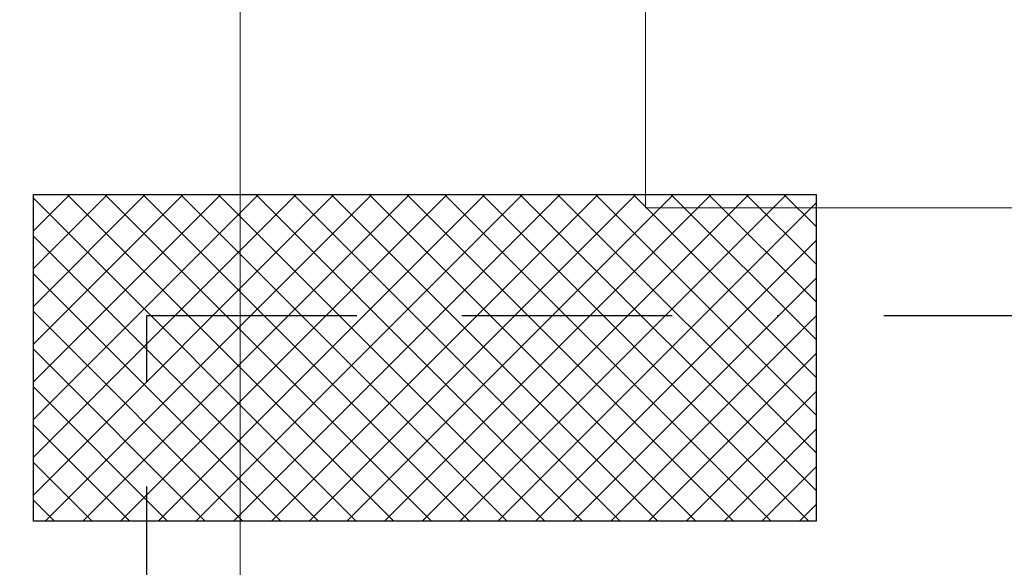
# Model space of a CAD drawing. Header units: centimetres. Extents: x -16053 to 7031, y -7778 to 254.
# Tile 21 of 256: x -12417 to -12359, y -5248 to -5216. Entities that reach past the tile are written whole.
import ezdxf

# ---------------------------------------------------------------- set-up
doc = ezdxf.new("R2010")
doc.units = ezdxf.units.CM
doc.header["$MEASUREMENT"] = 0
doc.linetypes.add('BORDER', pattern=[1.75, 0.5, -0.25, 0.5, -0.25, 0, -0.25])
doc.layers.add('ELEKTRYKA', color=1, linetype='CONTINUOUS')
doc.layers.add('UPS_ELEM', color=247, linetype='CONTINUOUS')
doc.layers.add('IS_szafki hydrantowe', color=30, linetype='CONTINUOUS', lineweight=0)
doc.layers.add('konstrukcja', color=250, linetype='CONTINUOUS', lineweight=15)

msp = doc.modelspace()

# ---------------------------------------------------------------- hatches: boundary and pattern name
at = {"layer": 'UPS_ELEM'}
h = msp.add_hatch(dxfattribs=at)
h.set_pattern_fill('ANSI37', color=256, scale=0.5, style=0)
h.set_pattern_definition([(45, (206782.2816, -110211.9709), (-1.122532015, 1.122532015), []), (135, (206782.2816, -110211.9709), (-1.122532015, -1.122532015), [])])
h.paths.add_polyline_path([(-12416.636, -5225.962), (-12370.06, -5225.962), (-12370.06, -5245.402), (-12416.636, -5245.402)])

# ---------------------------------------------------------------- linework, layer by layer
at = {"layer": 'ELEKTRYKA', "linetype": 'BORDER', "ltscale": 25}
msp.add_lwpolyline([(-12609.485, -6225.329), (-12624.977, -6225.329), (-12624.977, -6132.845), (-12409.881, -6132.845), (-12409.881, -5233.161), (-10738.414, -5233.161), (-10738.414, -4712.838), (-10694.447, -4712.838), (-10704.657, -4706.783), (-10752.032, -4706.783), (-10752.032, -3061.598), (-10703.907, -2995.998), (-10753.459, -2896.809), (-10753.459, -777.342), (-12488.499, -777.342), (-12488.499, -593.274), (-12615.893, -593.274), (-12615.893, -571.816)], dxfattribs=at)
at = {"layer": 'IS_szafki hydrantowe'}
msp.add_lwpolyline([(-12380.2, -5226.768), (-12355.2, -5226.768), (-12355.2, -5156.768), (-12380.2, -5156.768)], close=True, dxfattribs=at)
at = {"layer": 'konstrukcja', "linetype": 'Continuous'}
for points in [[(-12404.328, -5100.455), (-12404.328, -5390.955)], [(-12380.2, -5100.455), (-12380.2, -5226.768)], [(-12380.2, -5226.768), (-12261.915, -5226.768)]]:
    msp.add_lwpolyline(points, dxfattribs=at)
at = {"layer": 'UPS_ELEM'}
msp.add_lwpolyline([(-12416.636, -5225.962), (-12370.06, -5225.962), (-12370.06, -5245.402), (-12416.636, -5245.402)], close=True, dxfattribs=at)

doc.saveas('drawing.dxf')
